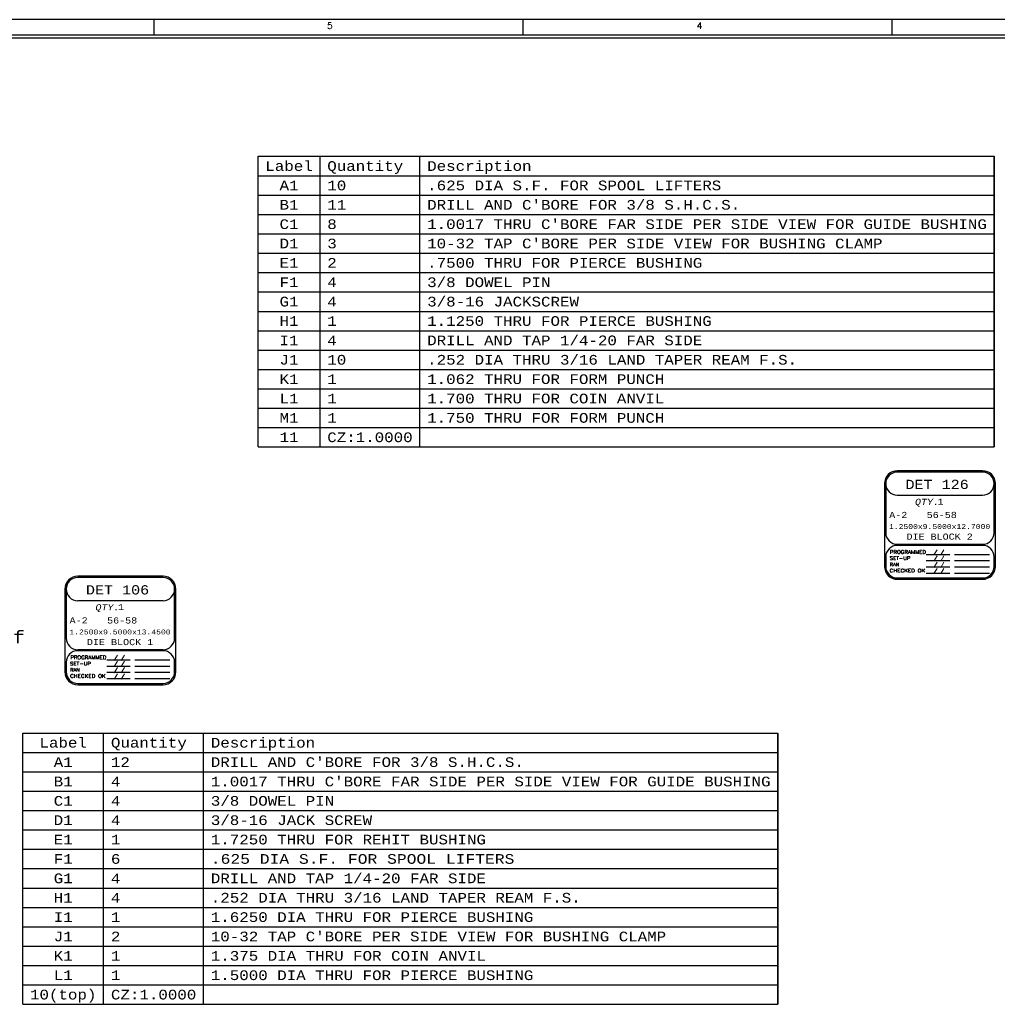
# Model space of a CAD drawing. Header units: inches. Extents: x 3 to 351, y 4 to 271.
# Tile 139 of 256: x 66 to 81, y 174 to 190. Entities that reach past the tile are written whole.
import ezdxf
from ezdxf.enums import TextEntityAlignment as Align

# ---------------------------------------------------------------- set-up
doc = ezdxf.new("R2010")
doc.units = ezdxf.units.IN
doc.header["$LTSCALE"] = 0.5
doc.header["$MEASUREMENT"] = 0
for name, color, linetype in [('MFB', 7, 'Continuous'), ('PLOTVIEW1', 7, 'Continuous'), ('STR_1', 7, 'Continuous')]:
    doc.layers.add(name, color=color, linetype=linetype)
doc.styles.add('VERO10-Courier New', font='couri.ttf')
doc.styles.add('VERO11-Courier New', font='cour.ttf')
doc.styles.add('VERO2-Courier New', font='cour.ttf')
doc.styles.add('VERO3-RomanS', font='romans__.ttf')
doc.styles.add('VERO5-RomanD', font='romand__.ttf')

msp = doc.modelspace()

# ---------------------------------------------------------------- linework, layer by layer
at = {"layer": 'MFB', "color": 56, "linetype": 'Continuous'}
for p, q in [((69.448, 182.802), (69.448, 187.527)), ((69.448, 187.527), (81.414, 187.527)), ((70.455, 182.802), (70.455, 187.527)), ((72.079, 182.802), (72.079, 187.527)), ((81.414, 182.802), (81.414, 187.527)), ((81.414, 187.527), (81.414, 182.802)), ((69.448, 187.212), (81.414, 187.212)), ((69.448, 186.897), (81.414, 186.897)), ((69.448, 186.582), (81.414, 186.582)), ((69.448, 186.267), (81.414, 186.267)), ((69.448, 185.952), (81.414, 185.952)), ((69.448, 185.637), (81.414, 185.637)), ((69.448, 185.322), (81.414, 185.322)), ((69.448, 185.007), (81.414, 185.007)), ((69.448, 184.692), (81.414, 184.692)), ((69.448, 184.377), (81.414, 184.377)), ((69.448, 184.062), (81.414, 184.062)), ((69.448, 183.747), (81.414, 183.747)), ((69.448, 183.432), (81.414, 183.432)), ((69.448, 183.117), (81.414, 183.117)), ((69.448, 182.802), (81.414, 182.802)), ((65.622, 173.743), (65.622, 178.153)), ((65.622, 178.153), (77.897, 178.153)), ((66.938, 173.743), (66.938, 178.153)), ((68.562, 173.743), (68.562, 178.153)), ((77.897, 173.743), (77.897, 178.153)), ((77.897, 178.153), (77.897, 173.743)), ((65.622, 177.838), (77.897, 177.838)), ((65.622, 177.523), (77.897, 177.523)), ((65.622, 177.208), (77.897, 177.208)), ((65.622, 176.893), (77.897, 176.893)), ((65.622, 176.578), (77.897, 176.578)), ((65.622, 176.263), (77.897, 176.263)), ((65.622, 175.948), (77.897, 175.948)), ((65.622, 175.633), (77.897, 175.633)), ((65.622, 175.318), (77.897, 175.318)), ((65.622, 175.003), (77.897, 175.003)), ((65.622, 174.688), (77.897, 174.688)), ((65.622, 174.373), (77.897, 174.373)), ((65.622, 174.058), (77.897, 174.058)), ((65.622, 173.743), (77.897, 173.743))]:
    msp.add_line(p, q, dxfattribs=at)
at = {"layer": 'PLOTVIEW1', "color": 97, "linetype": 'Continuous'}
for p, q in [((96.752, 189.748), (50.752, 189.748)), ((67.752, 189.748), (67.752, 189.498)), ((73.752, 189.748), (73.752, 189.498)), ((79.752, 189.748), (79.752, 189.498)), ((96.752, 189.498), (50.752, 189.498)), ((96.752, 189.448), (50.752, 189.448))]:
    msp.add_line(p, q, dxfattribs=at)
at = {"layer": 'PLOTVIEW1', "color": 7, "linetype": 'Continuous'}
for p, q in [((81.227, 182.415), (79.839, 182.415)), ((81.227, 182.394), (79.839, 182.394)), ((79.631, 182.206), (79.631, 180.861)), ((79.652, 182.206), (79.652, 181.409)), ((81.414, 181.409), (81.414, 182.206)), ((81.435, 180.861), (81.435, 182.206)), ((79.839, 182.019), (81.227, 182.019)), ((79.839, 181.222), (81.227, 181.222)), ((81.227, 181.203), (79.839, 181.203)), ((79.652, 181.015), (79.652, 180.861)), ((80.311, 181.056), (80.692, 181.056)), ((80.767, 181.056), (81.338, 181.056)), ((81.414, 180.861), (81.414, 181.015)), ((80.311, 180.955), (80.692, 180.955)), ((80.311, 180.854), (80.692, 180.854)), ((80.767, 180.955), (81.338, 180.955)), ((80.767, 180.854), (81.338, 180.854)), ((67.903, 180.701), (66.516, 180.701)), ((80.311, 180.753), (80.692, 180.753)), ((80.767, 180.753), (81.338, 180.753)), ((67.903, 180.68), (66.516, 180.68)), ((79.839, 180.673), (81.227, 180.673)), ((79.839, 180.652), (81.227, 180.652)), ((66.307, 180.492), (66.307, 179.147)), ((66.328, 180.492), (66.328, 179.695)), ((68.091, 179.695), (68.091, 180.492)), ((68.112, 179.147), (68.112, 180.492)), ((66.516, 180.305), (67.903, 180.305)), ((66.516, 179.508), (67.903, 179.508)), ((67.903, 179.489), (66.516, 179.489)), ((66.328, 179.302), (66.328, 179.147)), ((66.987, 179.343), (67.368, 179.343)), ((67.444, 179.343), (68.015, 179.343)), ((68.091, 179.147), (68.091, 179.302)), ((66.987, 179.241), (67.368, 179.241)), ((66.987, 179.14), (67.368, 179.14)), ((67.444, 179.241), (68.015, 179.241)), ((67.444, 179.14), (68.015, 179.14)), ((66.516, 178.959), (67.903, 178.959)), ((66.516, 178.938), (67.903, 178.938)), ((66.987, 179.039), (67.368, 179.039)), ((67.444, 179.039), (68.015, 179.039))]:
    msp.add_line(p, q, dxfattribs=at)
for centre, radius, start, end in [((79.839, 182.206), 0.209, 90, 180), ((79.839, 182.206), 0.188, 90, 180), ((79.839, 182.206), 0.188, 90, 270), ((81.227, 182.206), 0.209, 0, 90), ((81.227, 182.206), 0.188, 0, 90), ((81.227, 182.206), 0.188, 270, 90), ((79.839, 181.409), 0.188, 180, 270), ((81.227, 181.409), 0.188, 270, 0), ((79.839, 181.015), 0.188, 90, 180), ((81.227, 181.015), 0.188, 0, 90), ((79.839, 180.861), 0.209, 180, 270), ((79.839, 180.861), 0.188, 180, 270), ((81.227, 180.861), 0.188, 270, 0), ((81.227, 180.861), 0.209, 270, 0), ((66.516, 180.492), 0.209, 90, 180), ((67.903, 180.492), 0.209, 0, 90), ((66.516, 180.492), 0.188, 90, 180), ((66.516, 180.492), 0.188, 90, 270), ((67.903, 180.492), 0.188, 0, 90), ((67.903, 180.492), 0.188, 270, 90), ((66.516, 179.695), 0.188, 180, 270), ((67.903, 179.695), 0.188, 270, 0), ((66.516, 179.302), 0.188, 90, 180), ((67.903, 179.302), 0.188, 0, 90), ((66.516, 179.147), 0.209, 180, 270), ((66.516, 179.147), 0.188, 180, 270), ((67.903, 179.147), 0.188, 270, 0), ((67.903, 179.147), 0.209, 270, 0)]:
    msp.add_arc(centre, radius, start, end, dxfattribs=at)

# ---------------------------------------------------------------- texts
at = {"layer": 'MFB', "color": 30, "linetype": 'Continuous', "style": 'VERO11-Courier New', "width": 0.932229}
for s, height, p, p2 in [('Label', 0.1575, (69.566, 187.29), (70.337, 187.29)), ('Quantity', 0.1575, (70.573, 187.29), (71.807, 187.29)), ('Description', 0.15748, (72.197, 187.29), (73.894, 187.29)), ('Label', 0.1575, (65.894, 177.916), (66.666, 177.916)), ('Quantity', 0.1575, (67.056, 177.916), (68.29, 177.916)), ('Description', 0.15748, (68.68, 177.916), (70.376, 177.916))]:
    msp.add_text(s, height=height, dxfattribs=at).set_placement(p, p2, align=Align.FIT)
at = {"layer": 'MFB', "color": 12, "linetype": 'Continuous', "style": 'VERO11-Courier New', "width": 0.932229}
for s, p, p2 in [('A1', (69.797, 186.975), (70.106, 186.975)), ('B1', (69.797, 186.66), (70.106, 186.66)), ('C1', (69.797, 186.345), (70.106, 186.345)), ('D1', (69.797, 186.031), (70.106, 186.031)), ('E1', (69.797, 185.716), (70.106, 185.716)), ('F1', (69.797, 185.401), (70.106, 185.401)), ('G1', (69.797, 185.086), (70.106, 185.086)), ('H1', (69.797, 184.771), (70.106, 184.771)), ('I1', (69.797, 184.456), (70.106, 184.456)), ('J1', (69.797, 184.141), (70.106, 184.141)), ('K1', (69.797, 183.826), (70.106, 183.826)), ('L1', (69.797, 183.511), (70.106, 183.511)), ('M1', (69.797, 183.196), (70.106, 183.196)), ('A1', (66.126, 177.601), (66.434, 177.601)), ('B1', (66.126, 177.286), (66.434, 177.286)), ('C1', (66.126, 176.971), (66.434, 176.971)), ('D1', (66.126, 176.657), (66.434, 176.657)), ('E1', (66.126, 176.342), (66.434, 176.342)), ('F1', (66.126, 176.027), (66.434, 176.027)), ('G1', (66.126, 175.712), (66.434, 175.712)), ('H1', (66.126, 175.397), (66.434, 175.397)), ('I1', (66.126, 175.082), (66.434, 175.082)), ('J1', (66.126, 174.767), (66.434, 174.767)), ('K1', (66.126, 174.452), (66.434, 174.452)), ('L1', (66.126, 174.137), (66.434, 174.137))]:
    msp.add_text(s, height=0.1575, dxfattribs=at).set_placement(p, p2, align=Align.FIT)
at = {"layer": 'MFB', "color": 7, "linetype": 'Continuous', "style": 'VERO11-Courier New'}
for s, height, width, p, p2 in [('10', 0.1575, 0.932229, (70.573, 186.975), (70.882, 186.975)), ('.625 DIA S.F. FOR SPOOL LIFTERS', 0.15748, 0.932229, (72.197, 186.975), (76.978, 186.975)), ('11', 0.1575, 0.932229, (70.573, 186.66), (70.882, 186.66)), ("DRILL AND C'BORE FOR 3/8 S.H.C.S.", 0.15748, 0.932229, (72.197, 186.66), (77.286, 186.66)), ('8', 0.157, 0.932229, (70.573, 186.345), (70.727, 186.345)), ("1.0017 THRU C'BORE FAR SIDE PER SIDE VIEW FOR GUIDE BUSHING", 0.15748, 0.932229, (72.197, 186.345), (81.296, 186.345)), ('3', 0.157, 0.932229, (70.573, 186.031), (70.727, 186.031)), ("10-32 TAP C'BORE PER SIDE VIEW FOR BUSHING CLAMP", 0.15748, 0.932229, (72.197, 186.031), (79.599, 186.031)), ('2', 0.157, 0.932229, (70.573, 185.716), (70.727, 185.716)), ('.7500 THRU FOR PIERCE BUSHING', 0.15748, 0.932229, (72.197, 185.716), (76.669, 185.716)), ('4', 0.157, 0.932229, (70.573, 185.401), (70.727, 185.401)), ('3/8 DOWEL PIN', 0.15748, 0.932229, (72.197, 185.401), (74.202, 185.401)), ('4', 0.157, 0.932229, (70.573, 185.086), (70.727, 185.086)), ('3/8-16 JACKSCREW', 0.15748, 0.932229, (72.197, 185.086), (74.665, 185.086)), ('1', 0.157, 0.932229, (70.573, 184.771), (70.727, 184.771)), ('1.1250 THRU FOR PIERCE BUSHING', 0.15748, 0.932229, (72.197, 184.771), (76.824, 184.771)), ('4', 0.157, 0.932229, (70.573, 184.456), (70.727, 184.456)), ('DRILL AND TAP 1/4-20 FAR SIDE', 0.15748, 0.932229, (72.197, 184.456), (76.669, 184.456)), ('10', 0.1575, 0.932229, (70.573, 184.141), (70.882, 184.141)), ('.252 DIA THRU 3/16 LAND TAPER REAM F.S.', 0.15748, 0.932229, (72.197, 184.141), (78.211, 184.141)), ('1', 0.157, 0.932229, (70.573, 183.826), (70.727, 183.826)), ('1.062 THRU FOR FORM PUNCH', 0.15748, 0.932229, (72.197, 183.826), (76.052, 183.826)), ('1', 0.157, 0.932229, (70.573, 183.511), (70.727, 183.511)), ('1.700 THRU FOR COIN ANVIL', 0.15748, 0.932229, (72.197, 183.511), (76.052, 183.511)), ('1', 0.157, 0.932229, (70.573, 183.196), (70.727, 183.196)), ('1.750 THRU FOR FORM PUNCH', 0.15748, 0.932229, (72.197, 183.196), (76.052, 183.196)), ('12', 0.1575, 0.932229, (67.056, 177.601), (67.364, 177.601)), ("DRILL AND C'BORE FOR 3/8 S.H.C.S.", 0.15748, 0.932229, (68.68, 177.601), (73.769, 177.601)), ('4', 0.157, 0.932229, (67.056, 177.286), (67.21, 177.286)), ("1.0017 THRU C'BORE FAR SIDE PER SIDE VIEW FOR GUIDE BUSHING", 0.15748, 0.932229, (68.68, 177.286), (77.779, 177.286)), ('4', 0.157, 0.932229, (67.056, 176.971), (67.21, 176.971)), ('3/8 DOWEL PIN', 0.15748, 0.932229, (68.68, 176.971), (70.685, 176.971)), ('4', 0.157, 0.932229, (67.056, 176.657), (67.21, 176.657)), ('3/8-16 JACK SCREW', 0.15748, 0.932229, (68.68, 176.657), (71.302, 176.657)), ('1', 0.157, 0.932229, (67.056, 176.342), (67.21, 176.342)), ('1.7250 THRU FOR REHIT BUSHING', 0.15748, 0.932229, (68.68, 176.342), (73.152, 176.342)), ('6', 0.157, 0.932229, (67.056, 176.027), (67.21, 176.027)), ('.625 DIA S.F. FOR SPOOL LIFTERS', 0.15748, 0.962301, (68.68, 176.027), (73.615, 176.027)), ('4', 0.157, 0.932229, (67.056, 175.712), (67.21, 175.712)), ('DRILL AND TAP 1/4-20 FAR SIDE', 0.15748, 0.932229, (68.68, 175.712), (73.152, 175.712)), ('4', 0.157, 0.932229, (67.056, 175.397), (67.21, 175.397)), ('.252 DIA THRU 3/16 LAND TAPER REAM F.S.', 0.15748, 0.932229, (68.68, 175.397), (74.694, 175.397)), ('1', 0.157, 0.932229, (67.056, 175.082), (67.21, 175.082)), ('1.6250 DIA THRU FOR PIERCE BUSHING', 0.15748, 0.932229, (68.68, 175.082), (73.923, 175.082)), ("10-32 TAP C'BORE PER SIDE VIEW FOR BUSHING CLAMP", 0.15748, 0.932229, (68.68, 174.767), (76.082, 174.767)), ('2', 0.157, 0.932229, (67.056, 174.767), (67.21, 174.767)), ('1', 0.157, 0.932229, (67.056, 174.452), (67.21, 174.452)), ('1.375 DIA THRU FOR COIN ANVIL', 0.15748, 0.932229, (68.68, 174.452), (73.152, 174.452)), ('1', 0.157, 0.932229, (67.056, 174.137), (67.21, 174.137)), ('1.5000 DIA THRU FOR PIERCE BUSHING', 0.15748, 0.932229, (68.68, 174.137), (73.923, 174.137))]:
    msp.add_text(s, height=height, dxfattribs=dict(at, width=width)).set_placement(p, p2, align=Align.FIT)
at = {"layer": 'MFB', "color": 96, "linetype": 'Continuous', "style": 'VERO11-Courier New', "width": 0.932229}
for s, p, p2 in [('11', (69.797, 182.881), (70.106, 182.881)), ('CZ:1.0000', (70.573, 182.881), (71.961, 182.881)), ('10(top)', (65.74, 173.822), (66.82, 173.822)), ('CZ:1.0000', (67.056, 173.822), (68.444, 173.822))]:
    msp.add_text(s, height=0.1575, dxfattribs=at).set_placement(p, p2, align=Align.FIT)
at = {"layer": 'PLOTVIEW1', "color": 56, "linetype": 'Continuous', "style": 'VERO5-RomanD', "width": 1.000527}
for s, p, p2 in [('5', (70.568, 189.6), (70.662, 189.6)), ('4', (76.577, 189.6), (76.671, 189.6))]:
    msp.add_text(s, height=0.1, dxfattribs=at).set_placement(p, p2, align=Align.FIT)
at = {"layer": 'PLOTVIEW1', "color": 7, "linetype": 'Continuous'}
for s, height, style, width, p, p2 in [('DET 126', 0.15, 'VERO2-Courier New', 0.932229, (79.973, 182.119), (81.001, 182.119)), ('QTY.', 0.1, 'VERO10-Courier New', 0.932229, (80.127, 181.86), (80.519, 181.86)), ('1', 0.1, 'VERO2-Courier New', 0.932229, (80.494, 181.864), (80.592, 181.864)), ('A-2', 0.1, 'VERO2-Courier New', 0.932229, (79.708, 181.647), (80.002, 181.647)), ('56-58', 0.1, 'VERO2-Courier New', 0.932229, (80.317, 181.647), (80.807, 181.647)), ('1.2500x9.5000x12.7000', 0.08, 'VERO2-Courier New', 0.932229, (79.704, 181.469), (81.35, 181.469)), ('DIE BLOCK 2', 0.1, 'VERO2-Courier New', 0.932229, (79.989, 181.295), (81.066, 181.295)), ('SET-UP', 0.0565, 'VERO3-RomanS', 0.999446, (79.716, 180.967), (80.053, 180.967)), ('PROGRAMMED', 0.0575, 'VERO3-RomanS', 0.998853, (79.719, 181.067), (80.305, 181.067)), ('/ /', 0.0563, 'VERO3-RomanS', 0.998835, (80.428, 181.066), (80.604, 181.066)), ('/ /', 0.0563, 'VERO3-RomanS', 0.998835, (80.428, 180.965), (80.604, 180.965)), ('RAN', 0.0516, 'VERO3-RomanS', 0.998942, (79.719, 180.867), (79.87, 180.867)), ('/ /', 0.0563, 'VERO3-RomanS', 0.998835, (80.428, 180.863), (80.604, 180.863)), ('CHECKED OK', 0.0548, 'VERO3-RomanS', 0.99943, (79.716, 180.765), (80.293, 180.765)), ('/ /', 0.0563, 'VERO3-RomanS', 0.998835, (80.428, 180.762), (80.604, 180.762)), ('DET 106', 0.15, 'VERO2-Courier New', 0.932229, (66.65, 180.405), (67.678, 180.405)), ('QTY.', 0.1, 'VERO10-Courier New', 0.932229, (66.804, 180.146), (67.195, 180.146)), ('1', 0.1, 'VERO2-Courier New', 0.932229, (67.171, 180.15), (67.269, 180.15)), ('A-2', 0.1, 'VERO2-Courier New', 0.932229, (66.384, 179.933), (66.678, 179.933)), ('56-58', 0.1, 'VERO2-Courier New', 0.932229, (66.994, 179.933), (67.483, 179.933)), ('1.2500x9.5000x13.4500', 0.08, 'VERO2-Courier New', 0.932229, (66.381, 179.755), (68.026, 179.755)), ('DIE BLOCK 1', 0.1, 'VERO2-Courier New', 0.932229, (66.666, 179.581), (67.743, 179.581)), ('PROGRAMMED', 0.0575, 'VERO3-RomanS', 0.998853, (66.396, 179.353), (66.981, 179.353)), ('/ /', 0.0563, 'VERO3-RomanS', 0.998835, (67.105, 179.352), (67.281, 179.352)), ('SET-UP', 0.0565, 'VERO3-RomanS', 0.999446, (66.393, 179.253), (66.73, 179.253)), ('/ /', 0.0563, 'VERO3-RomanS', 0.998835, (67.105, 179.251), (67.281, 179.251)), ('CHECKED OK', 0.0548, 'VERO3-RomanS', 0.99943, (66.393, 179.052), (66.97, 179.052)), ('RAN', 0.0516, 'VERO3-RomanS', 0.998942, (66.396, 179.154), (66.547, 179.154)), ('/ /', 0.0563, 'VERO3-RomanS', 0.998835, (67.105, 179.15), (67.281, 179.15)), ('/ /', 0.0563, 'VERO3-RomanS', 0.998835, (67.105, 179.048), (67.281, 179.048))]:
    msp.add_text(s, height=height, dxfattribs=dict(at, style=style, width=width)).set_placement(p, p2, align=Align.FIT)
at = {"layer": 'STR_1', "color": 7, "linetype": 'Continuous', "style": 'VERO2-Courier New', "width": 0.932229}
msp.add_text('f', height=0.2, dxfattribs=at).set_placement((65.464, 179.609), (65.659, 179.609), align=Align.FIT)

doc.saveas('drawing.dxf')
